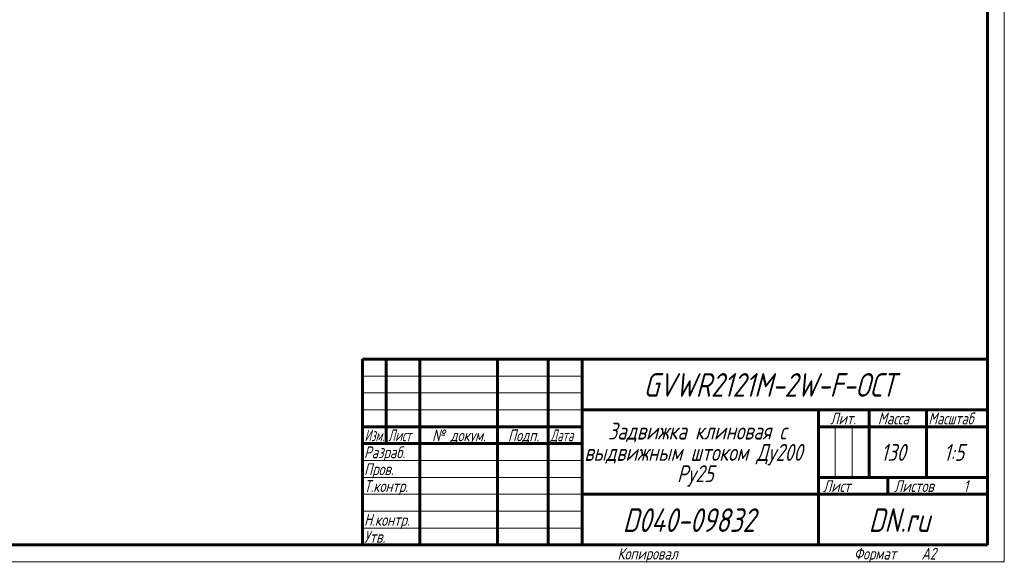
# Model space of a CAD drawing. Header units: millimetres. Extents: x 0 to 594, y -3 to 420.
# Tile 12 of 25: x 303 to 594, y 0 to 160. Entities that reach past the tile are written whole.
import ezdxf

# ---------------------------------------------------------------- set-up
doc = ezdxf.new("R2010")
doc.units = ezdxf.units.MM
doc.linetypes.add('K5LT_BASIC', pattern=[0])
doc.linetypes.add('K5LT_THIN', pattern=[0])
doc.layers.add('Системный слой', color=7, linetype='Continuous')
doc.layers.add('Системный слой (1)', color=251, linetype='Continuous', true_color=0x6c6c6c)
doc.styles.add('KDIMTEXTSTYLE', font='txt', dxfattribs={"width": 0.96, "oblique": 15, "height": 5})
doc.styles.add('KTEXTSTYLE', font='txt', dxfattribs={"width": 0.96, "height": 5})
doc.dimstyles.new('KDIMSTYLE (0.20)', dxfattribs={"dimtxt": 5, "dimasz": 1, "dimexe": 2, "dimexo": 0, "dimgap": 1, "dimtad": 1, "dimlfac": 5, "dimtxsty": 'KDIMTEXTSTYLE', "dimsah": 1, "dimcen": 0, "dimdle": 1, "dimadec": 0, "dimazin": 0, "dimtfac": 0.667, "dimtmove": 0, "dimatfit": 3, "dimfxl": 1, "dimtvp": 1, "dimtolj": 1, "dimtzin": 0, "dimarcsym": 0})

# ---------------------------------------------------------------- blocks, each defined once
blk = doc.blocks.new('D12')
at = {"layer": 'Системный слой (1)'}
for points in [[(429.43, 228.23), (433.22, 231.55), (428.7, 229.33), (429.48, 229.06)], [(373.3, 191.64), (377.82, 193.86), (377.04, 194.13), (377.09, 194.96)]]:
    blk.add_hatch(color=7, dxfattribs=at).paths.add_polyline_path(points)
at = {"layer": 'Системный слой (1)', "color": 7, "linetype": 'K5LT_THIN', "lineweight": 18, "true_color": 0xffffff}
for p, q in [((433.22, 231.55), (447.23, 240.88)), ((373.3, 191.64), (433.22, 231.55)), ((428.7, 229.33), (433.22, 231.55)), ((433.22, 231.55), (429.43, 228.23)), ((429.48, 229.06), (428.7, 229.33)), ((429.43, 228.23), (429.48, 229.06)), ((373.3, 191.64), (377.09, 194.96)), ((377.82, 193.86), (373.3, 191.64)), ((377.09, 194.96), (377.04, 194.13)), ((377.04, 194.13), (377.82, 193.86))]:
    blk.add_line(p, q, dxfattribs=at)
blk.add_wipeout([(449.23, 241.88), (449.23, 249.26), (463.17, 249.26), (463.17, 241.88)]).dxf.layer = 'Системный слой (1)'
blk.add_line((447.23, 240.88), (465.75, 240.88), dxfattribs=at)
at = {"layer": 'Системный слой (1)', "color": 7, "char_height": 5, "attachment_point": 1, "style": 'KTEXTSTYLE'}
for s, insert in [('\\fArial|b0|c204|p34;\\H5.0;\\W1.000;\\Q15;\\fGOST Type AU|b0|i0|c204|p34;\\Q15;\\W0.960;⌀', (449.23, 248.47)), ('\\fArial|b0|c204|p34;\\H5.0;\\W1.000;\\Q15;\\fGOST Type AU|b0|i0|c204|p34;\\Q15;\\W0.960;360', (452.54, 248.47))]:
    blk.add_mtext(s, dxfattribs=dict(at, insert=insert))
blk = doc.blocks.new('KDIMARROW_01')
at = {"layer": 'Системный слой'}
blk.add_hatch(color=0, dxfattribs=at).paths.add_polyline_path([(-5, -0.66), (0, 0), (-5, 0.66), (-4.5, 0)])
at = {"layer": 'Системный слой', "color": 0, "linetype": 'K5LT_THIN', "lineweight": 18}
for p, q in [((-4.5, 0), (-5, 0.66)), ((-5, 0.66), (0, 0)), ((0, 0), (-5, -0.66)), ((-5, -0.66), (-4.5, 0))]:
    blk.add_line(p, q, dxfattribs=at)
at = {"layer": 'Системный слой (1)', "color": 0, "linetype": 'K5LT_THIN', "lineweight": 18}
blk.add_line((213.86, 51.45), (213.46, 51.45), dxfattribs=at)
blk = doc.blocks.new('D14')
at = {"layer": 'Системный слой (1)'}
for points in [[(393.62, 232.27), (390.79, 236.44), (392.44, 231.68), (392.81, 232.42)], [(415.73, 186.75), (414.08, 191.51), (413.71, 190.77), (412.9, 190.92)]]:
    blk.add_hatch(color=7, dxfattribs=at).paths.add_polyline_path(points)
at = {"layer": 'Системный слой (1)', "color": 7, "linetype": 'K5LT_THIN', "lineweight": 18, "true_color": 0xffffff}
for p, q in [((390.79, 236.44), (393.62, 232.27)), ((392.44, 231.68), (390.79, 236.44)), ((390.79, 236.44), (415.73, 186.75)), ((392.81, 232.42), (392.44, 231.68)), ((393.62, 232.27), (392.81, 232.42)), ((415.73, 186.75), (412.9, 190.92)), ((412.9, 190.92), (413.71, 190.77)), ((413.71, 190.77), (414.08, 191.51)), ((414.08, 191.51), (415.73, 186.75)), ((415.73, 186.75), (424.64, 169))]:
    blk.add_line(p, q, dxfattribs=at)
blk.add_wipeout([(426.64, 170), (426.64, 177.38), (440.71, 177.38), (440.71, 170)]).dxf.layer = 'Системный слой (1)'
blk.add_line((424.64, 169), (443.29, 169), dxfattribs=at)
at = {"layer": 'Системный слой (1)', "color": 7, "char_height": 5, "attachment_point": 1, "style": 'KTEXTSTYLE'}
for s, insert in [('\\fArial|b0|c204|p34;\\H5.0;\\W1.000;\\Q15;\\fGOST Type AU|b0|i0|c204|p34;\\Q15;\\W0.960;⌀', (426.64, 176.58)), ('\\fArial|b0|c204|p34;\\H5.0;\\W1.000;\\Q15;\\fGOST Type AU|b0|i0|c204|p34;\\Q15;\\W0.960;278', (429.95, 176.58))]:
    blk.add_mtext(s, dxfattribs=dict(at, insert=insert))
blk = doc.blocks.new('U88')
at = {"color": 7, "linetype": 'K5LT_THIN', "lineweight": 18, "true_color": 0xffffff}
for p, q in [((594, 420), (594, 0)), ((404, 55), (469, 55)), ((404, 50), (469, 50)), ((404, 45), (469, 45)), ((543.96, 25), (543.96, 40)), ((548.98, 25), (548.98, 40)), ((404, 30), (469, 30)), ((404, 25), (469, 25)), ((404, 20), (469, 20)), ((404, 15), (469, 15)), ((404, 10), (469, 10)), ((594, 0), (0, 0))]:
    blk.add_line(p, q, dxfattribs=at)
at = {"color": 143, "linetype": 'K5LT_BASIC', "lineweight": 60, "true_color": 0x33acca}
for p, q in [((589, 415), (589, 5)), ((404, 60), (589, 60)), ((404, 5), (404, 60)), ((411, 35), (411, 60)), ((421, 5), (421, 60)), ((444, 5), (444, 60)), ((459, 5), (459, 60)), ((469, 5), (469, 60)), ((469, 45), (589, 45)), ((539, 5), (539, 45)), ((554, 25), (554, 45)), ((571, 25), (571, 45)), ((404, 40), (469, 40)), ((539, 40), (554, 40)), ((554, 40), (589, 40)), ((404, 35), (469, 35)), ((539, 25), (589, 25)), ((559.57, 20), (559.57, 25)), ((469, 20), (539, 20)), ((539, 20), (589, 20)), ((589, 5), (20, 5))]:
    blk.add_line(p, q, dxfattribs=at)
at = {"color": 7, "attachment_point": 1, "style": 'KTEXTSTYLE'}
for s, insert, char_height in [('\\fArial|b0|c204|p34;\\H5.0;\\W1.000;\\Q15;\\fGOST Type AU|b0|i0|c204|p34;\\Q15;\\W0.960;\\H7.00;GVWR2121M-2W-F-ОСТ', (487.17, 55.86), 7), ('\\fArial|b0|c204|p34;\\H5.0;\\W1.000;\\Q15;\\fGOST Type AU|b0|i0|c204|p34;\\Q15;\\W0.960;\\H3.50;Лит.', (542.47, 44.18), 3.5), ('\\fArial|b0|c204|p34;\\H5.0;\\W1.000;\\Q15;\\fGOST Type AU|b0|i0|c204|p34;\\Q15;\\W0.960;\\H3.50;Масса', (556.58, 44.18), 3.5), ('\\fArial|b0|c204|p34;\\H5.0;\\W1.000;\\Q15;\\fGOST Type AU|b0|i0|c204|p34;\\Q15;\\W0.926;\\H3.50;Масштаб', (571.52, 44.18), 3.5), ('\\fArial|b0|c204|p34;\\H5.0;\\W1.000;\\Q15;\\fGOST Type AU|b0|i0|c204|p34;\\Q15;\\W0.960;Задвижка клиновая с', (476.7, 41.21), 5), ('\\fArial|b0|c204|p34;\\H5.0;\\W1.000;\\Q15;\\fGOST Type AU|b0|i0|c204|p34;\\Q15;\\W0.786;\\H3.50;Изм.', (404.62, 39.18), 3.5), ('\\fArial|b0|c204|p34;\\H5.0;\\W1.000;\\Q15;\\fGOST Type AU|b0|i0|c204|p34;\\Q15;\\W0.800;\\H3.50;Лист', (411.61, 39.18), 3.5), ('\\fArial|b0|c204|p34;\\H5.0;\\W1.000;\\Q15;\\fGOST Type AU|b0|i0|c204|p34;\\Q15;\\W0.960;\\H3.50;№ докум.', (424.63, 39.18), 3.5), ('\\fArial|b0|c204|p34;\\H5.0;\\W1.000;\\Q15;\\fGOST Type AU|b0|i0|c204|p34;\\Q15;\\W0.960;\\H3.50;Подп.', (447.1, 39.18), 3.5), ('\\fArial|b0|c204|p34;\\H5.0;\\W1.000;\\Q15;\\fGOST Type AU|b0|i0|c204|p34;\\Q15;\\W0.800;\\H3.50;Дата', (459.61, 39.18), 3.5), ('\\fArial|b0|c204|p34;\\H5.0;\\W1.000;\\Q15;\\fGOST Type AU|b0|i0|c204|p34;\\Q15;\\W0.960;выдвижным штоком Ду200', (469.69, 34.9), 5), ('\\fArial|b0|c204|p34;\\H5.0;\\W1.000;\\Q15;\\fGOST Type AU|b0|i0|c204|p34;\\Q15;\\W0.960;130', (557.49, 34.9), 5), ('\\fArial|b0|c204|p34;\\H5.0;\\W1.000;\\Q15;\\fGOST Type AU|b0|i0|c204|p34;\\Q15;\\W0.960;\\H3.50;Разраб.', (404.5, 34.18), 3.5), ('\\fArial|b0|c204|p34;\\H5.0;\\W1.000;\\Q15;\\fGOST Type AU|b0|i0|c204|p34;\\Q15;\\W0.960;{\\c16737820;1:5}', (576.11, 34.9), 5), ('\\fArial|b0|c204|p34;\\H5.0;\\W1.000;\\Q15;\\fGOST Type AU|b0|i0|c204|p34;\\Q15;\\W0.960;\\H3.50;Пров.', (404.5, 29.18), 3.5), ('\\fArial|b0|c204|p34;\\H5.0;\\W1.000;\\Q15;\\fGOST Type AU|b0|i0|c204|p34;\\Q15;\\W0.960;Ру25', (497.14, 28.59), 5), ('\\fArial|b0|c204|p34;\\H5.0;\\W1.000;\\Q15;\\fGOST Type AU|b0|i0|c204|p34;\\Q15;\\W0.960;\\H3.50;Т.контр.', (404.5, 24.18), 3.5), ('\\fArial|b0|c204|p34;\\H5.0;\\W1.000;\\Q15;\\fGOST Type AU|b0|i0|c204|p34;\\Q15;\\W0.960;\\H3.50;Лист', (540.32, 24.18), 3.5), ('\\fArial|b0|c204|p34;\\H5.0;\\W1.000;\\Q15;\\fGOST Type AU|b0|i0|c204|p34;\\Q15;\\W0.960;\\H3.50;Листов', (561.36, 24.18), 3.5), ('\\fArial|b0|c204|p34;\\H5.0;\\W1.000;\\Q15;\\fGOST Type AU|b0|i0|c204|p34;\\Q15;\\W0.960;\\H3.50;1', (581.91, 24.18), 3.5), ('\\fArial|b0|c204|p34;\\H5.0;\\W1.000;\\Q15;\\fGOST Type AU|b0|i0|c204|p34;\\Q15;\\W0.960;\\H7.00;D040-09832', (481.06, 15.86), 7), ('\\fArial|b0|c204|p34;\\H5.0;\\W1.000;\\Q15;\\fGOST Type AU|b0|i0|c204|p34;\\Q15;\\W0.960;\\H7.00;DN.ru', (553.84, 15.86), 7), ('\\fArial|b0|c204|p34;\\H5.0;\\W1.000;\\Q15;\\fGOST Type AU|b0|i0|c204|p34;\\Q15;\\W0.960;\\H3.50;Н.контр.', (404.5, 14.18), 3.5), ('\\fArial|b0|c204|p34;\\H5.0;\\W1.000;\\Q15;\\fGOST Type AU|b0|i0|c204|p34;\\Q15;\\W0.960;\\H3.50;Утв.', (404.5, 9.18), 3.5), ('\\fArial|b0|c204|p34;\\H5.0;\\W1.000;\\Q15;\\fGOST Type AU|b0|i0|c204|p34;\\Q15;\\W0.960;\\H3.50;Копировал', (479.5, 4.18), 3.5), ('\\fArial|b0|c204|p34;\\H5.0;\\W1.000;\\Q15;\\fGOST Type AU|b0|i0|c204|p34;\\Q15;\\W0.960;\\H3.50;Формат', (549.5, 4.18), 3.5), ('\\fArial|b0|c204|p34;\\H5.0;\\W1.000;\\Q15;\\fGOST Type AU|b0|i0|c204|p34;\\Q15;\\W0.960;\\H3.50;A2', (569.5, 4.18), 3.5)]:
    blk.add_mtext(s, dxfattribs=dict(at, insert=insert, char_height=char_height))

msp = doc.modelspace()

# ---------------------------------------------------------------- dimensions: what is measured, and where the dimension line sits
at = {"layer": 'Системный слой (1)', "color": 7}
dim = msp.add_diameter_dim_2p(p1=(253.4469, 111.8134), p2=(553.0722, 311.3747), dimstyle='KDIMSTYLE (0.20)', override={"dimtih": 1, "dimtoh": 1, "dimpost": '\\fGOST Type AU|b0|c204|p34;\\H5.0;\\W0.960;\\Q15;<>', "dimblk1": 'KDIMARROW_01', "dimblk2": 'KDIMARROW_01', "dimclrt": 7, "dimtol": 1, "dimtp": 0, "dimtm": 0, "dimtdec": 5, "dimtmove": 1, "dimatfit": 2, "dimtolj": 1}, dxfattribs=at)
dim.commit()
dim.dimension.update_dxf_attribs({"geometry": 'D12', "text_midpoint": (449.2278, 240.8785), "dimtype": 163})

# ---------------------------------------------------------------- next in the draw order: dimensions: what is measured, and where the dimension line sits
dim = msp.add_diameter_dim_2p(p1=(340.9084, 335.825), p2=(465.6107, 87.363), dimstyle='KDIMSTYLE (0.20)', override={"dimtih": 1, "dimtoh": 1, "dimpost": '\\fGOST Type AU|b0|c204|p34;\\H5.0;\\W0.960;\\Q15;<>', "dimblk1": 'KDIMARROW_01', "dimblk2": 'KDIMARROW_01', "dimclrt": 7, "dimtol": 1, "dimtp": 0, "dimtm": 0, "dimtdec": 5, "dimtmove": 1, "dimatfit": 2, "dimtolj": 1}, dxfattribs=at)
dim.commit()
dim.dimension.update_dxf_attribs({"geometry": 'D14', "text_midpoint": (426.6394, 168.996), "dimtype": 163})

# ---------------------------------------------------------------- next in the draw order: block references
msp.add_blockref('U88', (0, 0))

doc.saveas('drawing.dxf')
